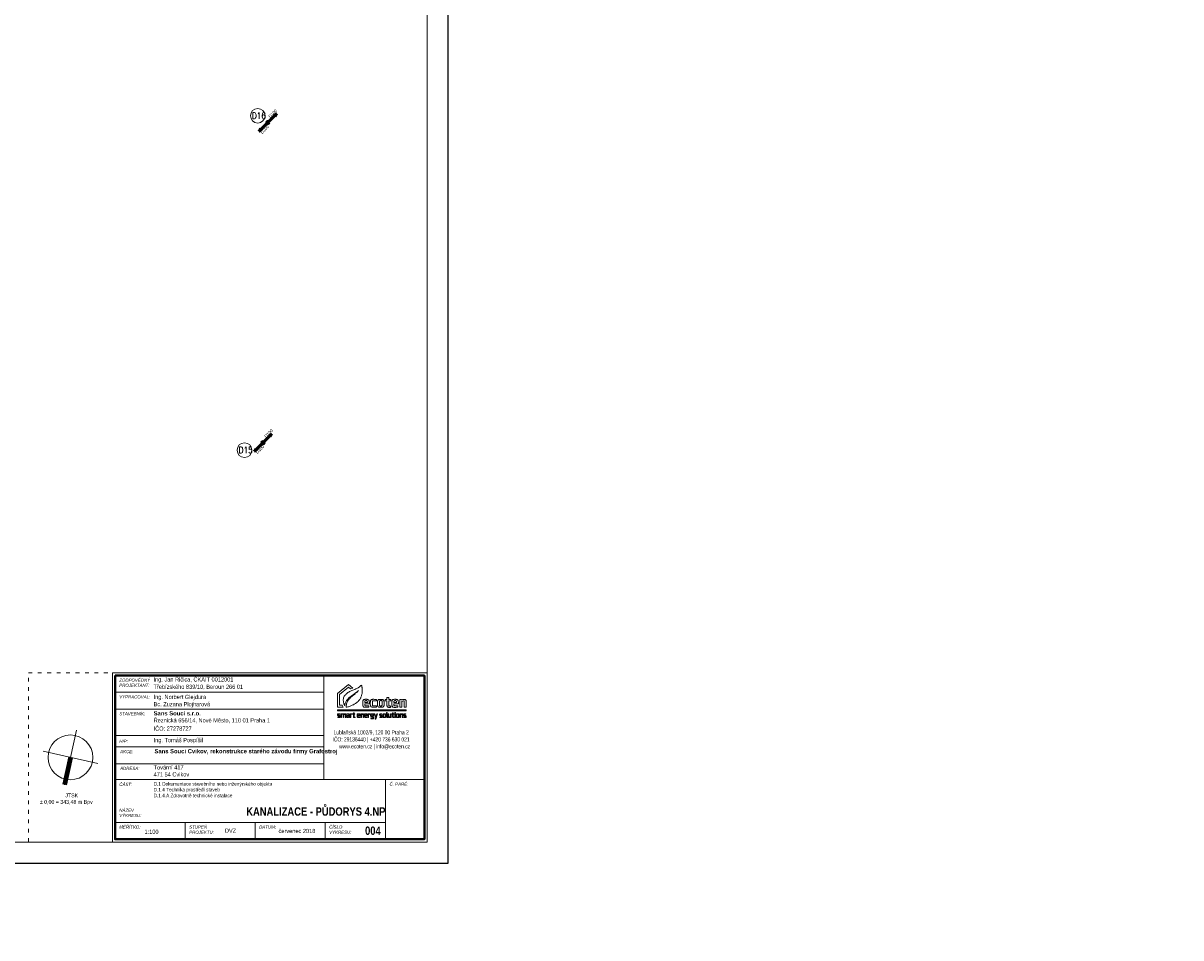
# Model space of a CAD drawing. Header units: millimetres. Extents: x 886281 to 2603493, y -207328 to 3107.
# Tile 13 of 24: x 1244982 to 1300130, y -199945 to -156362. Entities that reach past the tile are written whole.
import ezdxf

# ---------------------------------------------------------------- set-up
doc = ezdxf.new("R2010")
doc.units = ezdxf.units.MM
doc.header["$LTSCALE"] = 15
doc.linetypes.add('ACAD_ISO03W100', pattern=[30, 12, -18])
doc.layers.add('AA_FORMÁTY NETISK', color=40, linetype='Continuous', plot=False)
for name, color, linetype, lineweight in [('AA_FORMÁTY TISK', 7, 'Continuous', 15), ('AA_ROZPISKY', 7, 'Continuous', 15), ('AA_STUPEŇ DVZ', 4, 'Continuous', 15), ('AA_VÝKRES - BOURÁNÍ', 3, 'Continuous', 15), ('Kóty_obecně', 7, 'Continuous', 25), ('ZTI-kan_st_destova', 71, 'Continuous', 50), ('ZTI_popis', 191, 'Continuous', 15)]:
    doc.layers.add(name, color=color, linetype=linetype, lineweight=lineweight)
doc.layers.add('ZTI-kanal_pripojovaci-popis', color=7, linetype='Continuous')
doc.styles.add('Popis', font='simplex.shx', dxfattribs={"width": 0.85, "height": 150})
doc.styles.get("Standard").update_dxf_attribs({"font": 'ic-simplex.shx', "width": 0.8})

# ---------------------------------------------------------------- blocks, each defined once
blk = doc.blocks.new('ecoten_logo_obrys')
at = {"lineweight": 5}
for points in [[(750, 1940), (899, 1620), (0, 1620), (0, 3760), (1740, 5160), (2420, 4610), (2057, 4478), (1740, 4740), (320, 3600), (320, 1940), (750, 1940)], [(3740, 5090), (3760, 5040), (3780, 4980), (3790, 4930), (3810, 4860), (3820, 4800), (3830, 4750), (3840, 4700), (3850, 4650), (3860, 4600), (3860, 4560), (3870, 4480), (3870, 4440), (3880, 4360), (3880, 4230), (3880, 4100), (3880, 4050), (3871, 3920), (3849, 3780), (3819, 3640), (3769, 3440), (3750, 3380), (3709, 3280), (3669, 3190), (3630, 3110), (3600, 3050), (3530, 2930), (3480, 2850), (3440, 2790), (3370, 2700), (3291, 2609), (3210, 2520), (3089, 2411), (2969, 2311), (2890, 2250), (2820, 2200), (2710, 2131), (2610, 2071), (2480, 1999), (2420, 1970), (2320, 1921), (2200, 1870), (2100, 1830), (2000, 1789), (1850, 1740), (1720, 1701), (1600, 1671), (1480, 1641), (1390, 1620), (1360, 1620), (1360, 1670), (1370, 1810), (1400, 2000), (1430, 2130), (1481, 2320), (1531, 2450), (1580, 2560), (1630, 2640), (1680, 2720), (1730, 2780), (1819, 2890), (1891, 2969), (1981, 3059), (2151, 3219), (2271, 3319), (2350, 3390), (2521, 3519), (2641, 3619), (2749, 3711), (2840, 3790), (2920, 3870), (3000, 3939), (3121, 4059), (3270, 4220), (3170, 4130), (3081, 4049), (2970, 3960), (2840, 3850), (2720, 3760), (2560, 3640), (2450, 3560), (2331, 3479), (2160, 3360), (2070, 3290), (1990, 3229), (1850, 3120), (1740, 3020), (1660, 2940), (1550, 2830), (1479, 2740), (1420, 2650), (1360, 2560), (1310, 2470), (1270, 2370), (1221, 2250), (1191, 2150), (1150, 2000), (1130, 1910), (1120, 1870), (1100, 1930), (1070, 2000), (1009, 2160), (979, 2270), (950, 2370), (920, 2540), (910, 2690), (910, 2830), (929, 2940), (959, 3080), (1010, 3220), (1059, 3330), (1131, 3450), (1180, 3520), (1241, 3590), (1331, 3679), (1461, 3789), (1549, 3861), (1640, 3920), (1761, 3989), (1900, 4060), (2030, 4121), (2140, 4170), (2240, 4210), (2410, 4269), (2550, 4320), (2730, 4400), (2890, 4481), (3030, 4559), (3130, 4619), (3220, 4671), (3290, 4720), (3380, 4780), (3440, 4830), (3560, 4920), (3650, 5000), (3740, 5090)], [(4260, 2140), (4980, 2140), (4980, 2240), (4971, 2420), (4961, 2530), (4931, 2650), (4891, 2720), (4850, 2770), (4770, 2820), (4700, 2840), (4640, 2850), (4580, 2860), (4510, 2860), (4340, 2860), (4260, 2851), (4190, 2830), (4110, 2800), (4060, 2760), (4020, 2720), (4000, 2680), (3980, 2630), (3961, 2540), (3950, 2470), (3950, 2420), (3950, 2340), (3950, 2120), (3950, 2030), (3960, 1970), (3979, 1850), (3990, 1810), (4010, 1770), (4040, 1720), (4070, 1690), (4120, 1650), (4170, 1630), (4230, 1610), (4300, 1600), (4560, 1600), (4680, 1611), (4820, 1631), (4910, 1640), (4910, 1840), (4590, 1812), (4440, 1809), (4390, 1820), (4360, 1830), (4330, 1850), (4310, 1870), (4300, 1890), (4290, 1910), (4280, 1940), (4260, 2020), (4260, 2140)], [(4260, 2350), (4680, 2350), (4680, 2400), (4670, 2480), (4660, 2550), (4640, 2590), (4610, 2620), (4590, 2630), (4570, 2640), (4540, 2650), (4400, 2650), (4370, 2640), (4330, 2620), (4310, 2600), (4290, 2580), (4280, 2550), (4270, 2510), (4260, 2440), (4260, 2350)], [(6090, 2820), (6090, 2600), (5910, 2619), (5780, 2630), (5590, 2630), (5540, 2620), (5500, 2590), (5480, 2560), (5460, 2480), (5450, 2410), (5450, 2040), (5460, 1980), (5480, 1930), (5500, 1890), (5530, 1860), (5570, 1840), (5610, 1830), (5670, 1820), (5850, 1820), (5970, 1830), (6100, 1839), (6100, 1650), (6010, 1629), (5880, 1611), (5760, 1600), (5490, 1600), (5410, 1610), (5350, 1630), (5290, 1660), (5260, 1680), (5220, 1720), (5190, 1770), (5160, 1840), (5139, 1930), (5130, 2070), (5130, 2100), (5130, 2410), (5140, 2480), (5160, 2610), (5180, 2660), (5200, 2700), (5230, 2750), (5260, 2780), (5310, 2810), (5360, 2830), (5400, 2840), (5460, 2850), (5550, 2861), (5660, 2861), (5810, 2850), (5950, 2840), (6040, 2829), (6090, 2820)], [(6240, 2060), (6240, 2410), (6250, 2520), (6270, 2610), (6290, 2660), (6310, 2700), (6340, 2740), (6380, 2780), (6430, 2810), (6500, 2830), (6600, 2849), (6940, 2849), (7010, 2840), (7070, 2820), (7120, 2800), (7150, 2780), (7200, 2730), (7230, 2690), (7250, 2650), (7270, 2580), (7280, 2530), (7290, 2480), (7301, 2320), (7301, 2140), (7291, 1990), (7280, 1900), (7260, 1830), (7240, 1780), (7210, 1730), (7180, 1700), (7150, 1670), (7090, 1640), (7030, 1620), (6980, 1610), (6910, 1600), (6630, 1600), (6550, 1610), (6480, 1630), (6430, 1650), (6390, 1670), (6330, 1720), (6300, 1780), (6280, 1830), (6270, 1870), (6260, 1910), (6250, 1980), (6240, 2060)], [(6710, 2660), (6820, 2660), (6860, 2650), (6910, 2630), (6940, 2600), (6960, 2560), (6970, 2520), (6980, 2470), (6990, 2360), (6990, 2090), (6981, 1990), (6970, 1940), (6950, 1880), (6930, 1850), (6900, 1830), (6860, 1810), (6820, 1800), (6720, 1800), (6680, 1810), (6640, 1830), (6610, 1850), (6590, 1870), (6570, 1910), (6560, 2000), (6551, 2130), (6551, 2330), (6560, 2460), (6570, 2530), (6580, 2570), (6600, 2600), (6620, 2620), (6650, 2640), (6670, 2650), (6710, 2660)], [(8810, 2140), (9530, 2140), (9530, 2240), (9521, 2420), (9511, 2530), (9481, 2650), (9441, 2720), (9400, 2770), (9320, 2820), (9250, 2840), (9190, 2850), (9130, 2860), (9060, 2860), (8890, 2860), (8810, 2851), (8740, 2830), (8660, 2800), (8610, 2760), (8570, 2720), (8550, 2680), (8530, 2630), (8511, 2540), (8500, 2470), (8500, 2420), (8500, 2340), (8500, 2120), (8500, 2030), (8510, 1970), (8529, 1850), (8540, 1810), (8560, 1770), (8590, 1720), (8620, 1690), (8670, 1650), (8720, 1630), (8780, 1610), (8850, 1600), (9110, 1600), (9230, 1611), (9370, 1631), (9460, 1640), (9460, 1840), (9140, 1812), (8990, 1809), (8940, 1820), (8910, 1830), (8880, 1850), (8860, 1870), (8850, 1890), (8840, 1910), (8830, 1940), (8810, 2020), (8810, 2140)], [(8810, 2350), (9230, 2350), (9230, 2400), (9220, 2480), (9210, 2550), (9190, 2590), (9160, 2620), (9140, 2630), (9120, 2640), (9090, 2650), (8950, 2650), (8920, 2640), (8880, 2620), (8860, 2600), (8840, 2580), (8830, 2550), (8820, 2510), (8810, 2440), (8810, 2350)], [(9740, 1620), (10060, 1620), (10060, 2540), (10210, 2589), (10320, 2610), (10370, 2610), (10410, 2600), (10430, 2580), (10440, 2560), (10440, 2550), (10440, 1620), (10764, 1620), (10764, 2590), (10740, 2680), (10710, 2740), (10660, 2790), (10610, 2820), (10560, 2840), (10520, 2850), (10320, 2850), (10240, 2830), (10160, 2800), (10040, 2750), (10030, 2770), (10020, 2800), (10010, 2830), (9740, 2830), (9740, 1620)], [(0, 1220), (10764, 1220), (10764, 1070), (0, 1070), (0, 1220)], [(30, 0), (290, 0), (320, 10), (340, 20), (360, 30), (390, 60), (400, 80), (410, 100), (410, 110), (410, 200), (400, 230), (380, 260), (360, 280), (330, 300), (270, 330), (220, 350), (170, 370), (140, 390), (120, 400), (100, 430), (100, 480), (110, 500), (140, 520), (240, 520), (350, 510), (380, 510), (380, 590), (280, 601), (140, 601), (90, 590), (70, 580), (50, 570), (40, 560), (20, 540), (10, 520), (0, 490), (0, 410), (10, 380), (20, 360), (40, 330), (70, 310), (100, 290), (150, 270), (220, 240), (260, 220), (290, 200), (300, 190), (310, 170), (310, 120), (300, 100), (280, 90), (250, 80), (110, 80), (30, 90), (30, 0)], [(520, 0), (520, 590), (600, 590), (610, 550), (660, 570), (720, 590), (800, 600), (850, 600), (900, 590), (930, 570), (940, 560), (1020, 580), (1070, 590), (1140, 600), (1200, 600), (1250, 590), (1280, 570), (1300, 540), (1310, 510), (1310, 0), (1220, 0), (1220, 470), (1210, 490), (1180, 510), (1120, 510), (1020, 491), (970, 480), (960, 470), (960, 0), (870, 0), (870, 480), (860, 500), (840, 510), (770, 510), (620, 470), (620, 0), (520, 0)], [(1450, 580), (1470, 500), (1610, 520), (1700, 520), (1730, 510), (1750, 500), (1760, 480), (1770, 460), (1770, 330), (1560, 330), (1530, 330), (1500, 320), (1480, 310), (1450, 290), (1430, 260), (1420, 230), (1420, 120), (1430, 80), (1440, 60), (1460, 30), (1480, 10), (1510, 0), (1540, -10), (1600, -10), (1650, 0), (1690, 10), (1760, 39), (1770, 40), (1780, 0), (1860, 0), (1860, 500), (1850, 530), (1840, 560), (1810, 580), (1790, 590), (1750, 600), (1580, 600), (1450, 580)], [(1770, 260), (1770, 130), (1620, 81), (1570, 80), (1540, 90), (1520, 120), (1510, 150), (1510, 210), (1540, 240), (1580, 260), (1770, 270), (1770, 260)], [(1990, 0), (1990, 590), (2080, 590), (2080, 550), (2130, 570), (2200, 590), (2260, 600), (2280, 600), (2280, 520), (2230, 510), (2160, 490), (2090, 470), (2080, 460), (2080, 0), (1990, 0)], [(2350, 510), (2350, 590), (2490, 590), (2490, 740), (2590, 740), (2590, 590), (2720, 590), (2720, 510), (2590, 510), (2590, 140), (2600, 100), (2620, 80), (2640, 70), (2740, 70), (2740, 0), (2680, -10), (2630, -10), (2580, 0), (2550, 10), (2510, 50), (2490, 120), (2490, 510), (2350, 510)], [(3160, 260), (3530, 260), (3530, 420), (3509, 510), (3490, 540), (3460, 570), (3390, 600), (3210, 600), (3170, 590), (3130, 570), (3100, 540), (3080, 490), (3070, 440), (3070, 160), (3090, 80), (3110, 40), (3150, 10), (3180, 0), (3240, -10), (3330, -10), (3500, 10), (3500, 80), (3400, 69), (3280, 69), (3220, 80), (3190, 100), (3170, 140), (3160, 180), (3160, 260)], [(3160, 340), (3160, 410), (3170, 460), (3190, 500), (3230, 520), (3270, 530), (3340, 530), (3390, 510), (3410, 490), (3430, 450), (3440, 420), (3440, 340), (3160, 340)], [(3640, 590), (3640, 0), (3740, 0), (3740, 470), (3840, 501), (3890, 510), (3960, 510), (3980, 500), (3990, 470), (3990, 0), (4090, 0), (4090, 500), (4070, 550), (4040, 580), (3990, 600), (3920, 600), (3850, 590), (3780, 570), (3730, 550), (3720, 590), (3640, 590)], [(4300, 260), (4670, 260), (4670, 420), (4649, 510), (4630, 540), (4600, 570), (4530, 600), (4350, 600), (4310, 590), (4270, 570), (4240, 540), (4220, 490), (4210, 440), (4210, 160), (4230, 80), (4250, 40), (4290, 10), (4320, 0), (4380, -10), (4470, -10), (4640, 10), (4640, 80), (4540, 69), (4420, 69), (4360, 80), (4330, 100), (4310, 140), (4300, 180), (4300, 260)], [(4300, 340), (4300, 410), (4310, 460), (4330, 500), (4370, 520), (4410, 530), (4480, 530), (4530, 510), (4550, 490), (4570, 450), (4580, 420), (4580, 340), (4300, 340)], [(4780, 0), (4780, 590), (4870, 590), (4870, 550), (4920, 570), (4990, 590), (5050, 600), (5070, 600), (5070, 520), (5020, 510), (4950, 490), (4880, 470), (4870, 460), (4870, 0), (4780, 0)], [(5670, 600), (5320, 600), (5260, 590), (5210, 570), (5180, 540), (5160, 510), (5150, 470), (5150, 330), (5170, 280), (5190, 260), (5210, 240), (5190, 220), (5190, 130), (5210, 90), (5240, 60), (5280, 50), (5490, 50), (5540, 30), (5570, -10), (5570, -30), (5570, -70), (5560, -90), (5540, -110), (5500, -130), (5330, -130), (5220, -121), (5220, -210), (5350, -219), (5500, -219), (5570, -200), (5620, -170), (5650, -130), (5670, -80), (5670, 20), (5650, 70), (5620, 100), (5570, 120), (5530, 130), (5320, 130), (5290, 140), (5280, 160), (5280, 200), (5300, 210), (5510, 210), (5570, 240), (5590, 260), (5610, 290), (5620, 340), (5620, 480), (5610, 520), (5680, 530), (5680, 600), (5670, 600)], [(5320, 520), (5470, 520), (5500, 510), (5520, 490), (5530, 460), (5530, 370), (5520, 330), (5490, 300), (5450, 290), (5320, 290), (5290, 300), (5270, 310), (5250, 330), (5240, 370), (5240, 460), (5260, 490), (5280, 510), (5320, 520)], [(5750, 590), (5860, 590), (6016, 109), (6172, 589), (6280, 589), (5998, -230), (5910, -230), (5980, 0), (5950, 0), (5750, 590)], [(6610, 0), (6870, 0), (6900, 10), (6920, 20), (6940, 30), (6970, 60), (6980, 80), (6990, 100), (6990, 110), (6990, 200), (6980, 230), (6960, 260), (6940, 280), (6910, 300), (6850, 330), (6800, 350), (6750, 370), (6720, 390), (6700, 400), (6680, 430), (6680, 480), (6690, 500), (6720, 520), (6820, 520), (6930, 510), (6960, 510), (6960, 590), (6860, 601), (6720, 601), (6670, 590), (6650, 580), (6630, 570), (6620, 560), (6600, 540), (6590, 520), (6580, 490), (6580, 410), (6590, 380), (6600, 360), (6620, 330), (6650, 310), (6680, 290), (6730, 270), (6800, 240), (6840, 220), (6870, 200), (6880, 190), (6890, 170), (6890, 120), (6880, 100), (6860, 90), (6830, 80), (6690, 80), (6610, 90), (6610, 0)], [(7090, 170), (7090, 420), (7110, 500), (7130, 540), (7160, 570), (7200, 590), (7260, 600), (7400, 600), (7450, 590), (7500, 570), (7530, 540), (7550, 500), (7560, 440), (7569, 370), (7569, 200), (7560, 130), (7540, 80), (7530, 60), (7490, 20), (7450, 0), (7370, -10), (7280, -10), (7210, 0), (7170, 20), (7140, 40), (7110, 90), (7090, 170)], [(7190, 200), (7190, 390), (7200, 450), (7210, 490), (7230, 510), (7280, 530), (7380, 530), (7420, 510), (7450, 480), (7460, 440), (7470, 380), (7470, 210), (7470, 170), (7450, 110), (7420, 90), (7380, 70), (7270, 70), (7240, 80), (7220, 100), (7200, 130), (7190, 200)], [(7850, -10), (7770, -10), (7730, 10), (7700, 50), (7690, 80), (7680, 130), (7680, 810), (7790, 810), (7790, 100), (7800, 70), (7820, 60), (7850, 60), (7850, -10)], [(8387, 1), (8387, 591), (8287, 591), (8287, 121), (8187, 90), (8137, 81), (8067, 81), (8047, 91), (8037, 121), (8037, 591), (7937, 591), (7937, 91), (7957, 41), (7987, 11), (8037, -9), (8107, -9), (8177, 1), (8247, 21), (8297, 41), (8307, 1), (8387, 1)], [(8480, 510), (8480, 590), (8620, 590), (8620, 740), (8720, 740), (8720, 590), (8850, 590), (8850, 510), (8720, 510), (8720, 140), (8730, 100), (8750, 80), (8770, 70), (8870, 70), (8870, 0), (8810, -10), (8760, -10), (8710, 0), (8680, 10), (8640, 50), (8620, 120), (8620, 510), (8480, 510)], [(8960, 710), (8980, 680), (9050, 680), (9070, 710), (9070, 770), (9050, 790), (8980, 790), (8960, 770), (8960, 710)], [(8970, 590), (8970, 0), (9060, 0), (9060, 590), (8970, 590)], [(9175, 170), (9175, 420), (9195, 500), (9215, 540), (9245, 570), (9285, 590), (9345, 600), (9485, 600), (9535, 590), (9585, 570), (9615, 540), (9635, 500), (9645, 440), (9654, 370), (9654, 200), (9645, 130), (9625, 80), (9615, 60), (9575, 20), (9535, 0), (9455, -10), (9365, -10), (9295, 0), (9255, 20), (9225, 40), (9195, 90), (9175, 170)], [(9275, 200), (9275, 390), (9285, 450), (9295, 490), (9315, 510), (9365, 530), (9465, 530), (9505, 510), (9535, 480), (9545, 440), (9555, 380), (9555, 210), (9555, 170), (9535, 110), (9505, 90), (9465, 70), (9355, 70), (9325, 80), (9305, 100), (9285, 130), (9275, 200)], [(9770, 590), (9770, 0), (9870, 0), (9870, 470), (9970, 501), (10020, 510), (10090, 510), (10110, 500), (10120, 470), (10120, 0), (10220, 0), (10220, 500), (10200, 550), (10170, 580), (10120, 600), (10050, 600), (9980, 590), (9910, 570), (9860, 550), (9850, 590), (9770, 590)], [(10360, 0), (10620, 0), (10650, 10), (10670, 20), (10690, 30), (10720, 60), (10730, 80), (10740, 100), (10740, 110), (10740, 200), (10730, 230), (10710, 260), (10690, 280), (10660, 300), (10600, 330), (10550, 350), (10500, 370), (10470, 390), (10450, 400), (10430, 430), (10430, 480), (10440, 500), (10470, 520), (10570, 520), (10680, 510), (10710, 510), (10710, 590), (10610, 601), (10470, 601), (10420, 590), (10400, 580), (10380, 570), (10370, 560), (10350, 540), (10340, 520), (10330, 490), (10330, 410), (10340, 380), (10350, 360), (10370, 330), (10400, 310), (10430, 290), (10480, 270), (10550, 240), (10590, 220), (10620, 200), (10630, 190), (10640, 170), (10640, 120), (10630, 100), (10610, 90), (10580, 80), (10440, 80), (10360, 90), (10360, 0)]]:
    blk.add_lwpolyline(points, dxfattribs=at)
blk.add_lwpolyline([(8270, 1800), (8170, 1800), (8120, 1810), (8090, 1830), (8070, 1850), (8050, 1900), (8050, 2620), (8320, 2620), (8320, 2830), (8050, 2830), (8050, 3130), (7730, 3130), (7730, 2830), (7460, 2830), (7460, 2620), (7730, 2620), (7730, 1960), (7740, 1880), (7750, 1830), (7770, 1770), (7790, 1730), (7840, 1680), (7880, 1650), (7920, 1630), (7980, 1610), (8050, 1600), (8230, 1600), (8300, 1610), (8350, 1620), (8350, 1810)], close=True, dxfattribs=at)
blk = doc.blocks.new('*U340')
at = {"color": 0, "linetype": 'ByBlock', "lineweight": -2}
for p, q in [((35.36, 35.36), (424.26, 424.26)), ((424.26, 424.26), (291.68, 344.71)), ((344.71, 291.68), (424.26, 424.26)), ((-35.36, -35.36), (-424.26, -424.26)), ((-424.26, -424.26), (-344.71, -291.68)), ((-291.68, -344.71), (-424.26, -424.26))]:
    blk.add_line(p, q, dxfattribs=at)
blk.add_circle((0, 0), 50, dxfattribs=at)
blk = doc.blocks.new('*U325')
at = {"color": 0, "linetype": 'ByBlock', "lineweight": -2}
for p, q in [((35.36, 35.36), (424.26, 424.26)), ((424.26, 424.26), (291.68, 344.71)), ((344.71, 291.68), (424.26, 424.26)), ((-35.36, -35.36), (-424.26, -424.26)), ((-424.26, -424.26), (-344.71, -291.68)), ((-291.68, -344.71), (-424.26, -424.26))]:
    blk.add_line(p, q, dxfattribs=at)
blk.add_circle((0, 0), 50, dxfattribs=at)

msp = doc.modelspace()

# ---------------------------------------------------------------- linework, layer by layer
at = {"layer": 'AA_FORMÁTY NETISK'}
msp.add_lwpolyline([(1223232, -112281), (1223232, -196381), (1265232, -196381), (1265232, -112281)], close=True, dxfattribs=at)
at = {"layer": 'AA_FORMÁTY TISK'}
msp.add_lwpolyline([(1224232, -113281), (1224232, -195381), (1264232, -195381), (1264232, -113281)], close=True, dxfattribs=at)
at = {"layer": 'AA_ROZPISKY', "lineweight": 20}
for p, q in [((1249366, -188246), (1259299, -188247)), ((1249366, -189046), (1259299, -189047)), ((1249366, -189046), (1259299, -189047)), ((1249366, -190296), (1259299, -190297)), ((1249407, -190850), (1259299, -190851)), ((1249407, -191650), (1259299, -191651)), ((1249366, -192396), (1264099, -192398)), ((1249366, -194446), (1262240, -194448)), ((1252699, -194447), (1252699, -195247)), ((1256032, -194447), (1256032, -195247)), ((1259366, -194447), (1259365, -195247))]:
    msp.add_line(p, q, dxfattribs=at)
at = {"layer": 'AA_ROZPISKY'}
for p, q in [((1246945, -192648), (1247520, -190044)), ((1248534, -191634), (1245931, -191058)), ((1262240, -192398), (1262240, -195248))]:
    msp.add_line(p, q, dxfattribs=at)
at = {"layer": 'AA_ROZPISKY', "lineweight": 80}
msp.add_line((1247233, -191346), (1246945, -192648), dxfattribs=at)
at = {"layer": 'AA_ROZPISKY', "linetype": 'ACAD_ISO03W100', "lineweight": 20}
msp.add_lwpolyline([(1245233, -187313), (1264233, -187314), (1264232, -195381), (1245232, -195379)], close=True, dxfattribs=at)
at = {"layer": 'AA_ROZPISKY', "lineweight": 20}
for points in [[(1249233, -187313), (1264233, -187314), (1264232, -195381), (1249232, -195380)], [(1259300, -187447), (1264100, -187448), (1264099, -192398), (1259299, -192397)]]:
    msp.add_lwpolyline(points, close=True, dxfattribs=at)
at = {"layer": 'AA_ROZPISKY', "lineweight": 40}
msp.add_lwpolyline([(1249366, -187446), (1264100, -187448), (1264099, -195248), (1249365, -195246)], close=True, dxfattribs=at)
at = {"layer": 'AA_ROZPISKY'}
msp.add_circle((1247233, -191346), 1067, dxfattribs=at)
at = {"layer": 'ZTI-kan_st_destova', "lineweight": 15}
for centre in [(1256159, -160777), (1255527, -176709)]:
    msp.add_circle(centre, 350, dxfattribs=at)

# ---------------------------------------------------------------- block references
at = {"layer": 'AA_ROZPISKY', "xscale": 0.3046009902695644, "yscale": 0.3046009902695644, "zscale": 0.3046009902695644, "rotation": 359.994372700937}
msp.add_blockref('ecoten_logo_obrys', (1259956, -189449), dxfattribs=at)
at = {"layer": 'ZTI-kan_st_destova', "rotation": 180}
for name, p in [('*U325', (1256637, -161096)), ('*U340', (1256408, -176349))]:
    msp.add_blockref(name, p, dxfattribs=at)

# ---------------------------------------------------------------- texts
at = {"layer": 'AA_ROZPISKY', "rotation": 359.9944}
for s, width, insert, char_height, attachment_point in [('\\pt4200;Ing. {\\Fc:\\program files\\ab studio\\cadkonplus 2018\\2018\\fonts\\ic-simplex|c238;Jan Řičica, ČKAIT 0012001}', 6041.06, (1251192, -187532), 200, 1), ('{\\fArial|b0|i1|c238|p34;ZODPOVĚDNÝ PROJEKTANT:}', 53.33, (1249561, -187589), 150, 1), ('\\pt4200;{\\Fc:\\program files\\ab studio\\cadkonplus 2018\\2018\\fonts\\ic-simplex|c238;Třebízského 839/10, Beroun 266 01}', 6041.06, (1251192, -187882), 200, 1), ('{\\fArial|b0|i1|c238|p34;VYPRACOVAL:}', 1241.72, (1249561, -188389), 150, 1), ('\\pt4200;Ing. {\\Fc:\\program files\\ab studio\\cadkonplus 2018\\2018\\fonts\\ic-simplex|c238;Norbert Glejdura}', 4227.73, (1251197, -188366), 200, 1), ('{\\fArial|b0|i1|c238|p34;STAVEBNÍK:}', 1241.72, (1249561, -189189), 150, 1), ('\\pt4200;{\\fArial|b1|i0|c238|p34;Sans Souci s.r.o.\\P}Řeznická 656/14, Nové Město, 110 01 Praha 1', 8102.13, (1251197, -189148), 200, 1), ('\\pt4200;{\\Fc:\\program files\\ab studio\\cadkonplus 2018\\2018\\fonts\\ic-simplex|c238;Bc. Zuzana Plojharová}', 4227.73, (1251197, -188712), 200, 1), ('\\pi473.33333;{\\W0.7;Lublaňská 1002/9, 120 00 Praha 2\\P\\pi420,t2420,2620;IČO: 29136440 | +420 736 630 021\\P\\pi736.66667,t2736.66667,4936.66667;www.ecoten.cz | info@ecoten.cz\\H1.2619x; }', 4800, (1175316, -190054), 200, 1), ('\\pt4200;IČO: 27278727', 6355.46, (1251197, -189873), 200, 1), ('\\pi473.33333;{\\W0.7;Lublaňská 1002/9, 120 00 Praha 2\\P\\pi420,t2420,2620;IČO: 29136440 | +420 736 630 021\\P\\pi736.66667,t2736.66667,4936.66667;www.ecoten.cz | info@ecoten.cz\\H1.2619x; }', 4800, (1259299, -190054), 200, 1), ('{\\fArial|b0|i1|c238|p34;HIP:}', 1241.72, (1249561, -190503), 150, 1), ('\\pt4200;Ing. Tomáš Pospíšil', 3020.53, (1251197, -190423), 200, 1), ('{\\fArial|b0|i1|c238|p34;AKCE:}', 1241.72, (1249602, -190996), 150, 1), ('\\pt4200;{\\fArial|b1|i0|c238|p34;Sans Souci Cvikov, rekonstrukce starého závodu firmy Grafostroj}', 7735.47, (1251238, -190951), 200, 1), ('{\\fArial|b0|i1|c238|p34;ADRESA:}', 1241.72, (1249602, -191796), 150, 1), ('\\pt4200;Tovární 417 \\P471 54 Cvikov', 6355.46, (1251197, -191723), 200, 1), ('\\pi1758.22222,t5678.22222;JTSK\\P\\pi545.77778,t4465.77778;± 0,00 = 343,48 m Bpv', 4000, (985081, -192789), 186.67, 1), ('{\\fArial|b0|i1|c238|p34;ČÁST: }', 565.93, (1249561, -192559), 150, 1), ('\\H166.666;\\W0.8;D.1 Dokumentace stavebního nebo inženýrského objektu\\PD.1.4 Technika prostředí staveb\\PD.1.4.A Zdravotně technické instalace', 9345.46, (1251197, -192523), 200, 1), ('{\\fArial|b0|i1|c238|p34;Č. PARÉ:}', 1241.72, (1262435, -192544), 150, 1), ('\\pi1758.22222,t5678.22222;JTSK\\P\\pi545.77778,t4465.77778;± 0,00 = 343,48 m Bpv', 4000, (1078271, -193063), 186.67, 1), ('\\pi1758.22222,t5678.22222;JTSK\\P\\pi545.77778,t4465.77778;± 0,00 = 343,48 m Bpv', 4000, (1161249, -193063), 186.67, 1), ('\\pi1758.22222,t5678.22222;JTSK\\P\\pi545.77778,t4465.77778;± 0,00 = 343,48 m Bpv', 4000, (1245232, -193063), 186.67, 1), ('{\\fArial|b0|i1|c238|p34;NÁZEV\\PVÝKRESU:}', 345.93, (1249560, -193789), 150, 1), ('{\\fArial|b0|i1|c238|p34;MĚŘÍTKO:}', 1241.72, (1249560, -194589), 150, 1), ('{\\fArial|b0|i1|c238|p34;STUPEŇ\\PPROJEKTU:}', 399.27, (1252894, -194589), 150, 1), ('{\\fArial|b0|i1|c238|p34;DATUM:}', 1241.72, (1256227, -194589), 150, 1), ('{\\fArial|b0|i1|c238|p34;ČÍSLO\\PVÝKRESU:}', 405.93, (1259560, -194590), 150, 1), ('\\pt4200;1:100', 1301.35, (1250762, -194791), 200, 1), ('\\pt4200;červenec 2018', 1955.81, (1258902, -194753), 200, 3)]:
    msp.add_mtext_dynamic_manual_height_columns(s, width=width, gutter_width=150, heights=[0], dxfattribs=dict(at, insert=insert, char_height=char_height, attachment_point=attachment_point))
at = {"layer": 'AA_STUPEŇ DVZ', "insert": (1254592, -194737), "char_height": 200, "attachment_point": 1, "rotation": 359.9944}
msp.add_mtext_dynamic_manual_height_columns('DVZ', width=1390.58, gutter_width=150, heights=[0], dxfattribs=at)
at = {"layer": 'AA_VÝKRES - BOURÁNÍ', "char_height": 400, "attachment_point": 3, "rotation": 359.9944}
for s, width, insert in [('\\pt8400;{\\fArial|b1|i0|c238|p34;KANALIZACE\\fArial|b1|i0|c0|p34; - PŮDORYS \\fArial|b1|i0|c238|p34;4.\\fArial|b1|i0|c0|p34;NP}', 11060.2, (1262240, -193726)), ('\\pt8400;{\\fArial|b1|i0|c238|p34;004}', 1301.35, (1262015, -194640))]:
    msp.add_mtext_dynamic_manual_height_columns(s, width=width, gutter_width=150, heights=[0], dxfattribs=dict(at, insert=insert))
at = {"layer": 'Kóty_obecně', "char_height": 500, "attachment_point": 1}
for s, width, insert in [('\\W0.8;POZNÁMKY:\\P\\pi-1500,l2000,t2000;\\H250;-^IPŘIPOJOVACÍ POTRUBÍ KANALIZACE JE VEDENO VE SKLONU 3 % K ODPADNÍMU POTRUBÍ', 11997.19, (970767, -190304)), ('{\\Fc:\\program files\\ab studio\\cadkonplus 2018\\2018\\fonts\\ic-simplex|c238;POZNÁMKY:\\P\\pi-1500,l2000,t2000;\\H0.5x;-^IPŘIPOJOVACÍ POTRUBÍ KANALIZACE JE VEDENO VE SKLONU 3 % K ODPADNÍMU POTRUBÍ}', 20006.89, (1057764, -193681)), ('{\\Fc:\\program files\\ab studio\\cadkonplus 2018\\2018\\fonts\\ic-simplex|c238;POZNÁMKY:\\P\\pi-1500,l2000,t2000;\\H0.5x;-^IPŘIPOJOVACÍ POTRUBÍ KANALIZACE JE VEDENO VE SKLONU 3 % K ODPADNÍMU POTRUBÍ}', 19815.05, (1140934, -193659)), ('{\\Fc:\\program files\\ab studio\\cadkonplus 2018\\2018\\fonts\\ic-simplex|c238;POZNÁMKY:\\P\\pi-1500,l2000,t2000;\\H0.5x;-^IPŘIPOJOVACÍ POTRUBÍ KANALIZACE JE VEDENO VE SKLONU 3 % K ODPADNÍMU POTRUBÍ}', 20006.89, (1224725, -193856))]:
    msp.add_mtext_dynamic_manual_height_columns(s, width=width, gutter_width=500, heights=[0], dxfattribs=dict(at, insert=insert))
at = {"layer": 'ZTI-kan_st_destova', "lineweight": 15, "char_height": 300, "width": 4855.27, "attachment_point": 1, "style": 'Popis'}
for s, insert in [('\\fsimplex|b0|i0|c0|p0;\\W0.85;D16', (1255881, -160624)), ('\\fsimplex|b0|i0|c0|p0;\\W0.85;D15', (1255249, -176555))]:
    msp.add_mtext(s, dxfattribs=dict(at, insert=insert))
at = {"layer": 'ZTI-kanal_pripojovaci-popis', "color": 3, "width": 0.8}
for p in [(1256752, -160893), (1256369, -161654), (1256557, -176129), (1256140, -176890)]:
    msp.add_text('D100', height=150, rotation=45, dxfattribs=at).set_placement(p)
at = {"layer": 'ZTI_popis', "char_height": 150, "width": 651.08, "attachment_point": 1, "style": 'Popis'}
for s, insert in [('\\pi282.14572;{\\fsimplex|b0|i0|c0|p2;U\\P\\pi162.68777;D50}', (1229843, -156442)), ('\\pi282.14572;{\\fsimplex|b0|i0|c0|p2;U\\P\\pi162.68777;D50}', (1230660, -156442)), ('\\pi282.14572;{\\fsimplex|b0|i0|c0|p2;U\\P\\pi162.68777;D50}', (1229845, -157888)), ('\\pi282.14572;{\\fsimplex|b0|i0|c0|p2;U\\P\\pi162.68777;D50}', (1230656, -157888)), ('\\pi210.47933;{\\fsimplex|b0|i0|c0|p2;WC\\P\\pi126.9174;D110}', (1230265, -159232)), ('\\pi282.14572;{\\fsimplex|b0|i0|c0|p2;P\\P\\pi162.68777;D50}', (1228655, -160437)), ('\\pi282.14572;{\\fsimplex|b0|i0|c0|p2;P\\P\\pi162.68777;D50}', (1229305, -160438)), ('\\pi282.14572;{\\fsimplex|b0|i0|c0|p2;P\\P\\pi162.68777;D50}', (1229955, -160398)), ('\\pi282.14572;{\\fsimplex|b0|i0|c0|p2;P\\P\\pi162.68777;D50}', (1230605, -160398)), ('\\pi219.40098;{\\fsimplex|b0|i0|c0|p2;PD\\P\\pi162.68777;D50}', (1229950, -161273)), ('\\pi282.14572;{\\fsimplex|b0|i0|c0|p2;D\\P\\pi162.68777;D50}', (1230132, -162345))]:
    msp.add_mtext(s, dxfattribs=dict(at, insert=insert))

doc.saveas('drawing.dxf')
